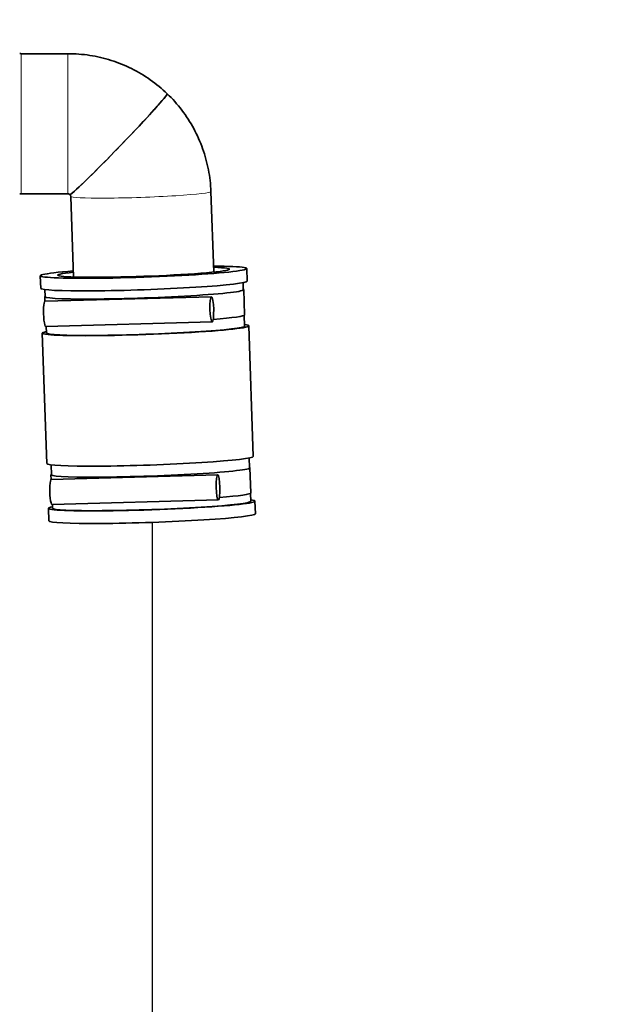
# Model space of a CAD drawing. Extents: x -142693 to 48124, y -57117 to 15617.
# Tile 19 of 24: x 38341 to 38549, y -41957 to -41606. Entities that reach past the tile are written whole.
import ezdxf
from ezdxf import colors
from ezdxf.entities.mleader import LeaderData, LeaderLine
from ezdxf.math import Vec2, Vec3

# ---------------------------------------------------------------- set-up
doc = ezdxf.new("R2010")
doc.units = 0
for name, color, linetype, lineweight in [('IS_kan podtynkowo', 30, 'Continuous', 30), ('IS_opisy', 7, 'Continuous', 30), ('Visible (ISO)', 7, 'Continuous', 35), ('Visible Narrow (ISO)', 7, 'Continuous', 9)]:
    doc.layers.add(name, color=color, linetype=linetype, lineweight=lineweight)
doc.styles.add('Opisowy', font='arial.ttf')

# ---------------------------------------------------------------- blocks, each defined once
blk = doc.blocks.new('_None')

msp = doc.modelspace()

# ---------------------------------------------------------------- linework, layer by layer
at = {"layer": 'IS_kan podtynkowo'}
msp.add_line((38388.523, -41785.399), (38388.523, -42772.355), dxfattribs=at)
at = {"layer": 'Visible (ISO)'}
for p, q in [((38341.759, -41618.163), (38358.442, -41618.163)), ((38410.416, -41696.1), (38409.411, -41667.353)), ((38341.759, -41668.163), (38358.442, -41668.163)), ((38360.447, -41697.847), (38359.442, -41669.1)), ((38422.366, -41699.32), (38422.209, -41694.828)), ((38348.751, -41701.894), (38348.594, -41697.402)), ((38350.355, -41704.836), (38350.268, -41702.346)), ((38420.972, -41702.367), (38420.885, -41699.877)), ((38421.456, -41711.345), (38421.142, -41702.361)), ((38350.244, -41706.533), (38350.185, -41704.842)), ((38409.628, -41704.869), (38350.3, -41706.515)), ((38421.425, -41715.344), (38421.292, -41711.519)), ((38409.877, -41713.865), (38350.549, -41715.512)), ((38350.809, -41717.813), (38350.728, -41715.507)), ((38424.553, -41761.863), (38422.924, -41715.292)), ((38350.938, -41764.437), (38349.309, -41717.865)), ((38423.193, -41765.909), (38423.071, -41762.42)), ((38352.576, -41768.378), (38352.454, -41764.889)), ((38423.363, -41765.903), (38423.677, -41774.887)), ((38352.406, -41768.383), (38352.466, -41770.074)), ((38352.521, -41770.057), (38411.849, -41768.41)), ((38423.612, -41777.887), (38423.513, -41775.061)), ((38352.771, -41779.053), (38412.099, -41777.407)), ((38352.995, -41780.356), (38352.949, -41779.048)), ((38425.268, -41782.327), (38425.111, -41777.835)), ((38351.653, -41784.9), (38351.496, -41780.409))]:
    msp.add_line(p, q, dxfattribs=at)
for centre, start, end in [((38341.759, -41616.163), 255.42578, 270), ((38341.759, -41670.163), 90, 104.57422)]:
    msp.add_arc(centre, 2, start, end, dxfattribs=at)
for centre, major_axis, ratio, start_param, end_param in [((38376.503, -41650.452), (17.356, 17.994), 0.0337113, 3.1415927, 6.2831853), ((38376.503, -41650.452), (-17.356, -17.994), 0.0337113, 0, 3.1415927), ((38385.402, -41696.115), (-36.808, -1.287), 0.0484997, 5.4585087, 10.2494546), ((38385.402, -41696.115), (-30.613, -1.07), 0.0484997, 5.6670882, 10.040875), ((38385.559, -41700.607), (-36.808, -1.287), 0.0484997, 0, 3.1415927), ((38385.663, -41703.602), (35.478, 1.24), 0.0484997, 3.043689, 6.3810889), ((38350.425, -41711.014), (-0.125, 4.498), 0.1466991, 0, 3.1415927), ((38385.977, -41712.586), (35.478, 1.24), 0.0484997, 5.4638013, 6.2831853), ((38386.117, -41716.579), (-36.808, -1.287), 0.0484997, 5.9968039, 9.7111594), ((38386.117, -41716.579), (-35.308, -1.234), 0.0484997, 0, 3.1415927), ((38387.745, -41763.15), (-36.808, -1.287), 0.0484997, 0, 3.1415927), ((38387.885, -41767.143), (35.478, 1.24), 0.0484997, 3.043689, 6.3810889), ((38352.646, -41774.555), (-0.125, 4.498), 0.1466991, 0, 3.1415927), ((38388.199, -41776.127), (35.478, 1.24), 0.0484997, 5.4638013, 6.2831853), ((38388.304, -41779.122), (-36.808, -1.287), 0.0484997, 5.9968039, 9.7111594), ((38388.304, -41779.122), (-35.308, -1.234), 0.0484997, 0, 3.1415927), ((38388.461, -41783.614), (-36.808, -1.287), 0.0484997, 0, 3.1415927)]:
    msp.add_ellipse(centre, major_axis=major_axis, ratio=ratio, start_param=start_param, end_param=end_param, dxfattribs=at)
for centre, major_axis in [((38409.753, -41709.367), (-0.125, 4.498)), ((38411.974, -41772.908), (0.125, -4.498))]:
    msp.add_ellipse(centre, major_axis=major_axis, ratio=0.1466991, dxfattribs=at)
for points in [[(38358.442, -41618.163), (38361.052, -41618.163), (38363.661, -41618.364), (38368.819, -41619.161), (38371.367, -41619.758), (38376.343, -41621.335), (38378.77, -41622.314), (38383.446, -41624.633), (38385.695, -41625.972), (38389.963, -41628.978), (38391.981, -41630.646), (38393.859, -41632.458)], [(38409.411, -41667.353), (38409.32, -41664.743), (38409.028, -41662.141), (38408.048, -41657.012), (38407.361, -41654.485), (38405.607, -41649.567), (38404.541, -41647.175), (38402.056, -41642.584), (38400.636, -41640.384), (38397.477, -41636.227), (38395.738, -41634.27), (38393.859, -41632.458)], [(38358.442, -41668.163), (38358.495, -41668.163), (38358.548, -41668.167), (38358.652, -41668.183), (38358.703, -41668.195), (38358.803, -41668.227), (38358.851, -41668.246), (38358.944, -41668.292), (38358.988, -41668.319), (38359.072, -41668.378), (38359.111, -41668.41), (38359.148, -41668.445)], [(38359.442, -41669.1), (38359.44, -41669.052), (38359.435, -41669.004), (38359.417, -41668.909), (38359.404, -41668.862), (38359.371, -41668.77), (38359.351, -41668.725), (38359.304, -41668.639), (38359.278, -41668.597), (38359.217, -41668.518), (38359.184, -41668.48), (38359.148, -41668.445)]]:
    msp.add_open_spline(points, degree=3, knots=[3.14159265, 3.14159265, 3.14159265, 3.14159265, 3.29518163, 3.29518163, 3.4487706, 3.4487706, 3.60235958, 3.60235958, 3.75594855, 3.75594855, 3.90953752, 3.90953752, 3.90953752, 3.90953752], dxfattribs=at)
at = {"layer": 'Visible Narrow (ISO)'}
for p, q in [((38341.759, -41618.163), (38341.759, -41668.163)), ((38358.442, -41668.163), (38358.442, -41618.163))]:
    msp.add_line(p, q, dxfattribs=at)
msp.add_ellipse((38384.426, -41668.226), major_axis=(-24.985, -0.874), ratio=0.0484997, start_param=0, end_param=3.1415927, dxfattribs=at)

# ---------------------------------------------------------------- leaders
at = {"layer": 'IS_opisy', "lineweight": 25}
ml = msp.add_multileader_mtext('Standard', dxfattribs=at)
ml.set_content('{\\fArial Narrow|b0|i0|c0|p34;P\\fArial Narrow|b0|i0|c238|p34;ion KS5 %%C110 PVC wyprowadzić ponad dach, min. 4m od drzwi i okien. Zakończyć wywiewką wentylacyjną %%C160 PVC.}', color=256, style='Opisowy')
ml.set_leader_properties()
ml.set_arrow_properties(name='NONE')
ml.build(insert=Vec2(0, 0))
ml.multileader.update_dxf_attribs({"dogleg_length": 0.1, "arrow_head_size": 9.04})
ctx = ml.context
ctx.base_point, ctx.char_height, ctx.arrow_head_size, ctx.landing_gap_size, ctx.plane_origin = Vec3(36898.22, -43296.974), 176.4, 9.04, 0.904, Vec3(44086.146, -43291.693)
notes = []
notes.append((ctx, [(1, (1, 1, 0), (39207.527, -43296.974), (-1, 0), 0.1, [(0, [(40340.341, -41116.86)], 0, [])])]))
ctx.mtext.insert, ctx.mtext.width, ctx.mtext.flow_direction = Vec3(36899.124, -43182.844), 2366.20606, 5
for ctx, leaders in notes:
    for number, flags, end, landing, length, lines in leaders:
        leader = LeaderData()
        leader.index, (leader.has_last_leader_line, leader.has_dogleg_vector, leader.attachment_direction) = number, flags
        leader.last_leader_point, leader.dogleg_vector, leader.dogleg_length = Vec3(end), Vec3(landing), length
        for number, points, colour, breaks in lines:
            line = LeaderLine()
            line.index, line.vertices, line.color, line.breaks = number, Vec3.list(points), colors.encode_raw_color(colour), breaks
            leader.lines.append(line)
        ctx.leaders.append(leader)

doc.saveas('drawing.dxf')
